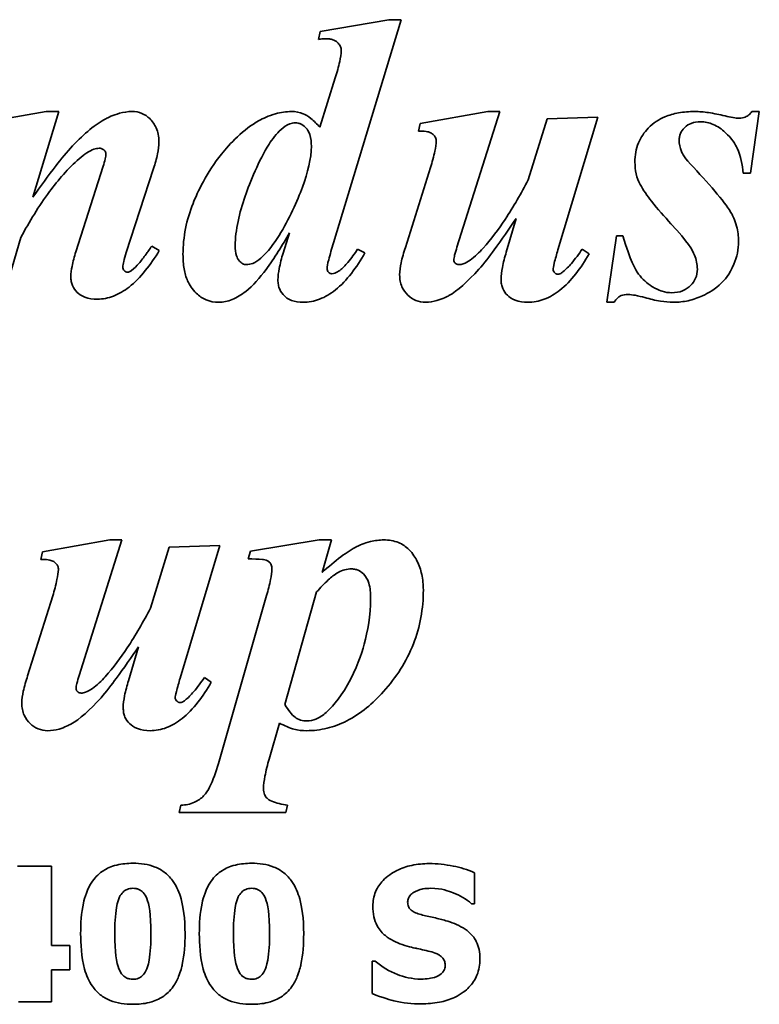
# Model space of a CAD drawing. Header units: millimetres. Extents: x 288 to 973, y 252 to 639.
# Tile 7 of 11: x 630 to 685, y 449 to 522. Entities that reach past the tile are written whole.
import ezdxf

# ---------------------------------------------------------------- set-up
doc = ezdxf.new("R2010")
doc.units = ezdxf.units.MM
doc.header["$LTSCALE"] = 3
doc.layers.add('Krawędzie widoczne(ISO)', color=7, linetype='Continuous', lineweight=35, true_color=0x262659)

msp = doc.modelspace()

# ---------------------------------------------------------------- linework, layer by layer
at = {"layer": 'Krawędzie widoczne(ISO)'}
for p, q in [((657.5, 521.888), (652.434, 521.006)), ((653.415, 505.401), (658.415, 521.888)), ((658.415, 521.888), (657.5, 521.888)), ((652.434, 521.006), (652.304, 520.434)), ((653.546, 517.607), (652.402, 513.947)), ((632.206, 515.107), (627.091, 514.225)), ((631.225, 508.783), (633.137, 515.107)), ((633.137, 515.107), (632.206, 515.107)), ((664.804, 515.107), (659.82, 514.225)), ((662.532, 505.091), (665.686, 515.107)), ((665.686, 515.107), (664.804, 515.107)), ((684.199, 510.548), (684.853, 515.107)), ((684.853, 515.107), (684.313, 515.107)), ((659.82, 514.225), (659.689, 513.669)), ((669.183, 514.568), (667.794, 510.058)), ((672.925, 514.698), (669.183, 514.568)), ((669.983, 504.894), (672.925, 514.698)), ((636.405, 511.071), (634.395, 504.747)), ((638.121, 504.698), (640.13, 510.908)), ((660.588, 510.973), (658.725, 505.074)), ((683.66, 510.548), (684.199, 510.548)), ((666.912, 507.215), (666.176, 504.715)), ((650.163, 506.153), (649.689, 504.649)), ((629.052, 501.43), (630.327, 505.809)), ((674.313, 505.94), (673.595, 501.022)), ((674.787, 505.94), (674.313, 505.94)), ((640.555, 504.845), (640, 505.172)), ((655.735, 504.666), (655.196, 504.943)), ((672.287, 504.6), (671.781, 504.943)), ((673.595, 501.022), (674.134, 501.022)), ((636.912, 483.474), (631.928, 482.592)), ((634.64, 473.458), (637.794, 483.474)), ((637.794, 483.474), (636.912, 483.474)), ((652.353, 483.474), (647.287, 482.641)), ((653.268, 483.474), (652.353, 483.474)), ((652.581, 481.072), (653.268, 483.474)), ((641.291, 482.935), (639.902, 478.425)), ((645.032, 483.066), (641.291, 482.935)), ((642.091, 473.262), (645.032, 483.066)), ((631.928, 482.592), (631.797, 482.036)), ((647.287, 482.641), (647.124, 482.069)), ((632.696, 479.34), (630.833, 473.441)), ((648.48, 479.373), (644.918, 466.971)), ((649.82, 471.317), (652.173, 479.634)), ((639.019, 475.582), (638.284, 473.082)), ((644.395, 472.967), (643.889, 473.311)), ((648.66, 467.298), (649.428, 469.945)), ((642.157, 463.883), (642.026, 463.343)), ((649.885, 463.343), (650.016, 463.883)), ((642.026, 463.343), (649.885, 463.343)), ((632.593, 459.396), (630.089, 459.396)), ((632.593, 453.529), (632.593, 459.396)), ((663.833, 456.616), (663.833, 458.902)), ((663.614, 456.616), (663.833, 456.616)), ((633.946, 453.529), (632.593, 453.529)), ((633.946, 451.73), (633.946, 453.529)), ((656.491, 452.37), (656.264, 452.37)), ((656.264, 452.37), (656.264, 449.988)), ((632.593, 449.372), (632.593, 451.73)), ((632.593, 451.73), (633.946, 451.73)), ((630.17, 449.372), (632.593, 449.372))]:
    msp.add_line(p, q, dxfattribs=at)
for points, knots in [([(652.304, 520.434), (652.409, 520.449), (652.517, 520.462), (652.711, 520.478), (652.803, 520.483), (652.892, 520.483)], [-0.05857785, -0.05857785, -0.05857785, -0.05857785, -0.02672653, -0.02672653, 0, 0, 0, 0]), ([(652.892, 520.483), (652.989, 520.483), (653.086, 520.475), (653.268, 520.44), (653.352, 520.415), (653.588, 520.312), (653.692, 520.222), (653.833, 520.072), (653.89, 519.989), (653.968, 519.802), (653.987, 519.703), (653.987, 519.6)], [-0.1266726, -0.1266726, -0.1266726, -0.1266726, -0.1087206, -0.1087206, -0.0923476, -0.0923476, -0.0610548, -0.0610548, -0.0307079, -0.0307079, 0, 0, 0, 0]), ([(653.987, 519.6), (653.987, 519.365), (653.937, 519.071), (653.791, 518.412), (653.665, 517.984), (653.546, 517.607)], [-0.201898, -0.201898, -0.201898, -0.201898, -0.11875, -0.11875, 0, 0, 0, 0]), ([(638.546, 515.107), (638.23, 515.107), (637.917, 515.058), (637.135, 514.843), (636.754, 514.65), (635.866, 514.195), (635.025, 513.479), (634.15, 512.574)], [-0.4978925, -0.4978925, -0.4978925, -0.4978925, -0.4510378, -0.4510378, -0.3775823, -0.3775823, 0, 0, 0, 0]), ([(640.523, 512.885), (640.523, 513.066), (640.508, 513.247), (640.442, 513.59), (640.393, 513.75), (640.217, 514.152), (640.061, 514.378), (639.678, 514.744), (639.484, 514.877), (639.036, 515.064), (638.794, 515.107), (638.546, 515.107)], [-0.3473256, -0.3473256, -0.3473256, -0.3473256, -0.2884396, -0.2884396, -0.2338179, -0.2338179, -0.1457627, -0.1457627, -0.0746577, -0.0746577, 0, 0, 0, 0]), ([(650.327, 515.107), (649.925, 515.107), (649.529, 515.048), (648.618, 514.797), (648.184, 514.583), (646.767, 513.81), (645.725, 512.692), (644.063, 510.622), (643.364, 509.126), (642.564, 507.112), (642.304, 505.855), (642.304, 504.551)], [-0.842044, -0.842044, -0.842044, -0.842044, -0.8195759, -0.8195759, -0.7892394, -0.7892394, -0.6501239, -0.6501239, -0.3909791, -0.3909791, 0, 0, 0, 0]), ([(652.402, 513.947), (652.205, 514.171), (651.98, 514.404), (651.531, 514.771), (651.353, 514.874), (650.907, 515.058), (650.62, 515.107), (650.327, 515.107)], [-0.2055759, -0.2055759, -0.2055759, -0.2055759, -0.1449073, -0.1449073, -0.0880821, -0.0880821, 0, 0, 0, 0]), ([(680.081, 515.107), (679.683, 515.107), (679.281, 515.078), (678.54, 514.945), (678.197, 514.849), (677.443, 514.527), (677.034, 514.266), (676.35, 513.56), (676.105, 513.201), (675.75, 512.343), (675.67, 511.868), (675.67, 511.381)], [-0.7040247, -0.7040247, -0.7040247, -0.7040247, -0.5648028, -0.5648028, -0.4408438, -0.4408438, -0.2783564, -0.2783564, -0.1460587, -0.1460587, 0, 0, 0, 0]), ([(682.32, 514.78), (681.921, 514.879), (681.506, 514.966), (680.766, 515.074), (680.418, 515.107), (680.081, 515.107)], [-0.2244026, -0.2244026, -0.2244026, -0.2244026, -0.1009069, -0.1009069, 0, 0, 0, 0]), ([(683.382, 514.617), (683.232, 514.617), (683.069, 514.635), (682.722, 514.688), (682.515, 514.733), (682.32, 514.78)], [-0.1050066, -0.1050066, -0.1050066, -0.1050066, -0.0601029, -0.0601029, 0, 0, 0, 0]), ([(684.313, 515.107), (684.247, 515.016), (684.171, 514.932), (684.002, 514.794), (683.913, 514.74), (683.678, 514.642), (683.532, 514.617), (683.382, 514.617)], [-0.1103222, -0.1103222, -0.1103222, -0.1103222, -0.0764565, -0.0764565, -0.044931, -0.044931, 0, 0, 0, 0]), ([(649.542, 513.783), (649.734, 513.952), (649.957, 514.11), (650.322, 514.246), (650.454, 514.274), (650.588, 514.274)], [-0.1170494, -0.1170494, -0.1170494, -0.1170494, -0.0403364, -0.0403364, 0, 0, 0, 0]), ([(650.588, 514.274), (650.665, 514.274), (650.742, 514.265), (650.892, 514.23), (650.964, 514.204), (651.183, 514.095), (651.311, 513.985), (651.471, 513.799), (651.582, 513.663), (651.754, 513.131), (651.781, 512.825), (651.781, 512.542)], [-0.5096626, -0.5096626, -0.5096626, -0.5096626, -0.4272345, -0.4272345, -0.3454953, -0.3454953, -0.1670901, -0.1670901, -0.0850478, -0.0850478, 0, 0, 0, 0]), ([(678.938, 512.999), (678.938, 513.084), (678.945, 513.169), (678.978, 513.333), (679.003, 513.412), (679.104, 513.647), (679.206, 513.786), (679.505, 514.081), (679.68, 514.175), (680.035, 514.319), (680.269, 514.355), (680.506, 514.355)], [-0.1752538, -0.1752538, -0.1752538, -0.1752538, -0.1601742, -0.1601742, -0.1455048, -0.1455048, -0.1147664, -0.1147664, -0.0710647, -0.0710647, 0, 0, 0, 0]), ([(680.506, 514.355), (680.667, 514.355), (680.826, 514.339), (681.143, 514.272), (681.298, 514.221), (681.779, 514.013), (682.077, 513.803), (682.831, 513.114), (683.081, 512.677), (683.49, 511.816), (683.619, 511.182), (683.66, 510.548)], [-0.3841216, -0.3841216, -0.3841216, -0.3841216, -0.3610316, -0.3610316, -0.3375375, -0.3375375, -0.2857841, -0.2857841, -0.1906608, -0.1906608, 0, 0, 0, 0]), ([(646.16, 505.189), (646.16, 506.346), (646.467, 507.623), (647.249, 509.881), (647.91, 511.519), (648.901, 513.071), (649.203, 513.481), (649.542, 513.783)], [-1.057493, -1.057493, -1.057493, -1.057493, -0.55469, -0.55469, -0.136426, -0.136426, 0, 0, 0, 0]), ([(659.689, 513.669), (659.867, 513.669), (660.076, 513.662), (660.4, 513.614), (660.494, 513.584), (660.673, 513.495), (660.753, 513.442), (660.89, 513.301), (660.927, 513.231), (660.982, 513.096), (660.996, 513.008), (660.996, 512.917)], [-0.0972648, -0.0972648, -0.0972648, -0.0972648, -0.07652705, -0.07652705, -0.05940853, -0.05940853, -0.0436281, -0.0436281, -0.02707134, -0.02707134, 0, 0, 0, 0]), ([(634.15, 512.574), (633.751, 512.149), (633.288, 511.567), (632.369, 510.376), (631.761, 509.538), (631.225, 508.783)], [-0.4494158, -0.4494158, -0.4494158, -0.4494158, -0.2776238, -0.2776238, 0, 0, 0, 0]), ([(640.13, 510.908), (640.248, 511.256), (640.353, 511.621), (640.483, 512.276), (640.523, 512.585), (640.523, 512.885)], [-0.200432, -0.200432, -0.200432, -0.200432, -0.0900148, -0.0900148, 0, 0, 0, 0]), ([(660.996, 512.917), (660.996, 512.725), (660.952, 512.454), (660.813, 511.792), (660.695, 511.35), (660.588, 510.973)], [-0.2015755, -0.2015755, -0.2015755, -0.2015755, -0.1175559, -0.1175559, 0, 0, 0, 0]), ([(679.983, 510.989), (679.331, 511.673), (679.171, 511.997), (678.99, 512.43), (678.938, 512.71), (678.938, 512.999)], [-0.1408626, -0.1408626, -0.1408626, -0.1408626, -0.0868461, -0.0868461, 0, 0, 0, 0]), ([(634.64, 511.626), (635.022, 511.959), (635.391, 512.207), (635.858, 512.366), (635.992, 512.394), (636.127, 512.394)], [-0.1479695, -0.1479695, -0.1479695, -0.1479695, -0.0404399, -0.0404399, 0, 0, 0, 0]), ([(636.127, 512.394), (636.169, 512.394), (636.211, 512.39), (636.292, 512.372), (636.33, 512.358), (636.435, 512.306), (636.486, 512.261), (636.549, 512.194), (636.574, 512.157), (636.609, 512.074), (636.617, 512.031), (636.617, 511.986)], [-0.05561786, -0.05561786, -0.05561786, -0.05561786, -0.04808331, -0.04808331, -0.04080598, -0.04080598, -0.02706632, -0.02706632, -0.01340077, -0.01340077, 0, 0, 0, 0]), ([(636.617, 511.986), (636.617, 511.873), (636.594, 511.738), (636.523, 511.433), (636.464, 511.242), (636.405, 511.071)], [-0.09345055, -0.09345055, -0.09345055, -0.09345055, -0.05423203, -0.05423203, 0, 0, 0, 0]), ([(651.781, 512.542), (651.781, 511.647), (651.52, 510.604), (650.759, 508.537), (650.135, 507.122), (649.029, 505.362), (648.569, 504.742), (648.039, 504.274)], [-1.074738, -1.074738, -1.074738, -1.074738, -0.625572, -0.625572, -0.2122, -0.2122, 0, 0, 0, 0]), ([(630.327, 505.809), (630.955, 506.969), (631.665, 508.132), (633.096, 510.062), (633.827, 510.909), (634.64, 511.626)], [-0.7213617, -0.7213617, -0.7213617, -0.7213617, -0.3251941, -0.3251941, 0, 0, 0, 0]), ([(675.67, 511.381), (675.67, 511.084), (675.7, 510.788), (675.832, 510.225), (675.929, 509.963), (676.062, 509.715)], [-0.1736288, -0.1736288, -0.1736288, -0.1736288, -0.0844521, -0.0844521, 0, 0, 0, 0]), ([(683.317, 505.515), (683.317, 505.896), (683.27, 506.272), (683.047, 507.11), (682.874, 507.435), (682.438, 508.264), (681.304, 509.576), (679.983, 510.989)], [-0.7328505, -0.7328505, -0.7328505, -0.7328505, -0.6658179, -0.6658179, -0.580284, -0.580284, 0, 0, 0, 0]), ([(667.794, 510.058), (667.274, 509.077), (666.699, 508.073), (665.602, 506.411), (665.052, 505.661), (664.461, 505.009)], [-0.598089, -0.598089, -0.598089, -0.598089, -0.2642109, -0.2642109, 0, 0, 0, 0]), ([(676.062, 509.715), (676.268, 509.32), (676.581, 508.882), (677.336, 507.921), (677.853, 507.339), (678.333, 506.823)], [-0.3657385, -0.3657385, -0.3657385, -0.3657385, -0.2115574, -0.2115574, 0, 0, 0, 0]), ([(664.15, 503.457), (664.514, 503.868), (664.954, 504.452), (665.813, 505.621), (666.4, 506.465), (666.912, 507.215)], [-0.4330656, -0.4330656, -0.4330656, -0.4330656, -0.2721817, -0.2721817, 0, 0, 0, 0]), ([(678.333, 506.823), (679.616, 505.423), (679.921, 504.872), (680.206, 504.169), (680.278, 503.82), (680.278, 503.457)], [-0.2275176, -0.2275176, -0.2275176, -0.2275176, -0.1089175, -0.1089175, 0, 0, 0, 0]), ([(646.944, 501.823), (647.467, 502.233), (647.979, 502.831), (649.055, 504.278), (649.652, 505.252), (650.163, 506.153)], [-0.539069, -0.539069, -0.539069, -0.539069, -0.3106162, -0.3106162, 0, 0, 0, 0]), ([(652.941, 503.522), (652.941, 503.637), (652.985, 503.859), (653.157, 504.542), (653.3, 505.024), (653.415, 505.401)], [-0.2084945, -0.2084945, -0.2084945, -0.2084945, -0.1181005, -0.1181005, 0, 0, 0, 0]), ([(678.398, 501.725), (678.154, 501.725), (677.914, 501.767), (677.391, 501.934), (677.131, 502.069), (676.54, 502.431), (676.21, 502.734), (675.698, 503.441), (675.329, 504.077), (674.787, 505.94)], [-1.818581, -1.818581, -1.818581, -1.818581, -1.552815, -1.552815, -1.222412, -1.222412, -0.582048, -0.582048, 0, 0, 0, 0]), ([(678.513, 501.022), (678.881, 501.022), (679.245, 501.061), (679.968, 501.222), (680.32, 501.343), (681.076, 501.691), (681.597, 501.99), (682.239, 502.623), (682.665, 503.076), (683.204, 504.366), (683.317, 504.929), (683.317, 505.515)], [-2.086712, -2.086712, -2.086712, -2.086712, -1.575462, -1.575462, -1.057408, -1.057408, -0.419527, -0.419527, -0.175783, -0.175783, 0, 0, 0, 0]), ([(634.395, 504.747), (634.29, 504.404), (634.185, 504.026), (634.064, 503.432), (634.019, 503.148), (634.019, 502.901)], [-0.1829161, -0.1829161, -0.1829161, -0.1829161, -0.074158, -0.074158, 0, 0, 0, 0]), ([(635.98, 501.251), (636.389, 501.251), (636.785, 501.329), (637.586, 501.636), (637.972, 501.872), (639.179, 502.821), (639.922, 503.799), (640.555, 504.845)], [-0.6565687, -0.6565687, -0.6565687, -0.6565687, -0.5184327, -0.5184327, -0.3669549, -0.3669549, 0, 0, 0, 0]), ([(637.859, 503.636), (637.859, 503.739), (637.894, 503.9), (637.977, 504.238), (638.054, 504.49), (638.121, 504.698)], [-0.1036539, -0.1036539, -0.1036539, -0.1036539, -0.0655189, -0.0655189, 0, 0, 0, 0]), ([(639.575, 504.568), (639.41, 504.333), (639.231, 504.1), (638.878, 503.704), (638.702, 503.528), (638.513, 503.375)], [-0.1591521, -0.1591521, -0.1591521, -0.1591521, -0.0729615, -0.0729615, 0, 0, 0, 0]), ([(640, 505.172), (639.917, 505.058), (639.828, 504.932), (639.692, 504.74), (639.628, 504.647), (639.575, 504.568)], [-0.07122123, -0.07122123, -0.07122123, -0.07122123, -0.02847012, -0.02847012, 0, 0, 0, 0]), ([(646.977, 503.8), (646.932, 503.8), (646.888, 503.805), (646.8, 503.827), (646.758, 503.843), (646.627, 503.912), (646.548, 503.982), (646.359, 504.198), (646.297, 504.335), (646.182, 504.683), (646.16, 504.947), (646.16, 505.189)], [-0.1480365, -0.1480365, -0.1480365, -0.1480365, -0.1390804, -0.1390804, -0.1299601, -0.1299601, -0.1093973, -0.1093973, -0.0724343, -0.0724343, 0, 0, 0, 0]), ([(649.689, 504.649), (649.583, 504.283), (649.479, 503.885), (649.357, 503.246), (649.313, 502.942), (649.313, 502.672)], [-0.1961065, -0.1961065, -0.1961065, -0.1961065, -0.0809567, -0.0809567, 0, 0, 0, 0]), ([(651.16, 501.022), (651.582, 501.022), (651.989, 501.1), (652.808, 501.411), (653.198, 501.65), (654.406, 502.612), (655.129, 503.602), (655.735, 504.666)], [-0.6625895, -0.6625895, -0.6625895, -0.6625895, -0.5205206, -0.5205206, -0.3673436, -0.3673436, 0, 0, 0, 0]), ([(655.196, 504.943), (654.98, 504.618), (654.734, 504.271), (654.291, 503.746), (654.082, 503.529), (653.872, 503.375)], [-0.1813584, -0.1813584, -0.1813584, -0.1813584, -0.077935, -0.077935, 0, 0, 0, 0]), ([(658.725, 505.074), (658.603, 504.706), (658.486, 504.31), (658.348, 503.649), (658.3, 503.337), (658.3, 503.048)], [-0.2034179, -0.2034179, -0.2034179, -0.2034179, -0.0865957, -0.0865957, 0, 0, 0, 0]), ([(662.304, 504.126), (662.304, 504.225), (662.328, 504.36), (662.406, 504.689), (662.472, 504.905), (662.532, 505.091)], [-0.100765, -0.100765, -0.100765, -0.100765, -0.0584623, -0.0584623, 0, 0, 0, 0]), ([(664.461, 505.009), (664.184, 504.708), (663.849, 504.377), (663.355, 504.027), (663.173, 503.919), (662.89, 503.822), (662.785, 503.8), (662.679, 503.8)], [-0.2137635, -0.2137635, -0.2137635, -0.2137635, -0.0899896, -0.0899896, -0.0315516, -0.0315516, 0, 0, 0, 0]), ([(666.176, 504.715), (666.061, 504.354), (665.955, 503.971), (665.826, 503.311), (665.784, 503), (665.784, 502.705)], [-0.2023507, -0.2023507, -0.2023507, -0.2023507, -0.0884667, -0.0884667, 0, 0, 0, 0]), ([(667.761, 501.022), (668.177, 501.022), (668.58, 501.098), (669.389, 501.404), (669.774, 501.638), (670.97, 502.583), (671.686, 503.555), (672.287, 504.6)], [-0.6531867, -0.6531867, -0.6531867, -0.6531867, -0.5130347, -0.5130347, -0.3619517, -0.3619517, 0, 0, 0, 0]), ([(669.624, 503.457), (669.624, 503.52), (669.657, 503.679), (669.789, 504.207), (669.9, 504.602), (669.983, 504.894)], [-0.1603165, -0.1603165, -0.1603165, -0.1603165, -0.0913805, -0.0913805, 0, 0, 0, 0]), ([(671.781, 504.943), (671.538, 504.598), (671.259, 504.22), (670.787, 503.666), (670.567, 503.434), (670.359, 503.277)], [-0.1872972, -0.1872972, -0.1872972, -0.1872972, -0.0782618, -0.0782618, 0, 0, 0, 0]), ([(642.304, 504.551), (642.304, 504.195), (642.328, 503.833), (642.442, 503.18), (642.524, 502.881), (642.779, 502.297), (642.968, 501.988), (643.499, 501.481), (643.743, 501.313), (644.311, 501.077), (644.618, 501.022), (644.934, 501.022)], [-0.5767344, -0.5767344, -0.5767344, -0.5767344, -0.4360751, -0.4360751, -0.3151346, -0.3151346, -0.1847168, -0.1847168, -0.0948789, -0.0948789, 0, 0, 0, 0]), ([(648.039, 504.274), (647.866, 504.117), (647.669, 503.979), (647.299, 503.833), (647.141, 503.8), (646.977, 503.8)], [-0.1193719, -0.1193719, -0.1193719, -0.1193719, -0.0491847, -0.0491847, 0, 0, 0, 0]), ([(662.402, 503.914), (662.385, 503.928), (662.369, 503.944), (662.343, 503.979), (662.332, 503.997), (662.31, 504.052), (662.304, 504.089), (662.304, 504.126)], [-0.02437724, -0.02437724, -0.02437724, -0.02437724, -0.01770745, -0.01770745, -0.01130968, -0.01130968, 0, 0, 0, 0]), ([(662.679, 503.8), (662.627, 503.8), (662.577, 503.808), (662.48, 503.848), (662.438, 503.877), (662.402, 503.914)], [-0.03121584, -0.03121584, -0.03121584, -0.03121584, -0.0155708, -0.0155708, 0, 0, 0, 0]), ([(638.202, 503.244), (638.183, 503.244), (638.163, 503.247), (638.124, 503.257), (638.105, 503.266), (638.04, 503.301), (638.001, 503.337), (637.936, 503.407), (637.907, 503.45), (637.868, 503.542), (637.859, 503.588), (637.859, 503.636)], [-0.05299147, -0.05299147, -0.05299147, -0.05299147, -0.04814797, -0.04814797, -0.04298982, -0.04298982, -0.02991444, -0.02991444, -0.01447669, -0.01447669, 0, 0, 0, 0]), ([(638.513, 503.375), (638.459, 503.332), (638.399, 503.293), (638.292, 503.253), (638.248, 503.244), (638.202, 503.244)], [-0.03423187, -0.03423187, -0.03423187, -0.03423187, -0.01359658, -0.01359658, 0, 0, 0, 0]), ([(653.3, 503.13), (653.279, 503.13), (653.258, 503.132), (653.216, 503.141), (653.196, 503.148), (653.122, 503.182), (653.079, 503.22), (653.016, 503.285), (652.989, 503.325), (652.95, 503.418), (652.941, 503.469), (652.941, 503.522)], [-0.05224698, -0.05224698, -0.05224698, -0.05224698, -0.04770817, -0.04770817, -0.04309912, -0.04309912, -0.03035089, -0.03035089, -0.01576414, -0.01576414, 0, 0, 0, 0]), ([(653.872, 503.375), (653.769, 503.293), (653.651, 503.217), (653.453, 503.146), (653.378, 503.13), (653.3, 503.13)], [-0.06287621, -0.06287621, -0.06287621, -0.06287621, -0.02317209, -0.02317209, 0, 0, 0, 0]), ([(660.212, 501.022), (660.496, 501.022), (660.776, 501.066), (661.474, 501.266), (661.805, 501.445), (662.56, 501.857), (663.317, 502.541), (664.15, 503.457)], [-0.4899877, -0.4899877, -0.4899877, -0.4899877, -0.4435867, -0.4435867, -0.371449, -0.371449, 0, 0, 0, 0]), ([(669.967, 503.097), (669.944, 503.097), (669.921, 503.1), (669.876, 503.112), (669.854, 503.121), (669.803, 503.149), (669.763, 503.179), (669.686, 503.274), (669.659, 503.315), (669.631, 503.391), (669.624, 503.423), (669.624, 503.457)], [-0.07678357, -0.07678357, -0.07678357, -0.07678357, -0.06189637, -0.06189637, -0.04679032, -0.04679032, -0.02421718, -0.02421718, -0.01004961, -0.01004961, 0, 0, 0, 0]), ([(670.359, 503.277), (670.293, 503.216), (670.217, 503.162), (670.08, 503.109), (670.025, 503.097), (669.967, 503.097)], [-0.04418821, -0.04418821, -0.04418821, -0.04418821, -0.01724222, -0.01724222, 0, 0, 0, 0]), ([(680.278, 503.457), (680.278, 503.231), (680.238, 503.012), (680.062, 502.594), (679.931, 502.412), (679.645, 502.131), (679.46, 501.98), (678.941, 501.767), (678.672, 501.725), (678.398, 501.725)], [-0.3932831, -0.3932831, -0.3932831, -0.3932831, -0.2810788, -0.2810788, -0.1681422, -0.1681422, -0.081965, -0.081965, 0, 0, 0, 0]), ([(634.019, 502.901), (634.019, 502.789), (634.029, 502.677), (634.072, 502.462), (634.103, 502.36), (634.229, 502.068), (634.351, 501.9), (634.608, 501.653), (634.781, 501.51), (635.349, 501.29), (635.668, 501.251), (635.98, 501.251)], [-0.4447939, -0.4447939, -0.4447939, -0.4447939, -0.3764154, -0.3764154, -0.3110051, -0.3110051, -0.1826181, -0.1826181, -0.0935196, -0.0935196, 0, 0, 0, 0]), ([(649.313, 502.672), (649.313, 502.552), (649.324, 502.432), (649.368, 502.202), (649.4, 502.094), (649.527, 501.799), (649.645, 501.633), (649.878, 501.408), (650.039, 501.268), (650.577, 501.059), (650.872, 501.022), (651.16, 501.022)], [-0.5018798, -0.5018798, -0.5018798, -0.5018798, -0.4121592, -0.4121592, -0.3275457, -0.3275457, -0.1730929, -0.1730929, -0.0864828, -0.0864828, 0, 0, 0, 0]), ([(658.3, 503.048), (658.3, 502.892), (658.314, 502.737), (658.371, 502.441), (658.414, 502.302), (658.577, 501.93), (658.724, 501.726), (659.083, 501.383), (659.276, 501.251), (659.723, 501.065), (659.964, 501.022), (660.212, 501.022)], [-0.3141795, -0.3141795, -0.3141795, -0.3141795, -0.2673241, -0.2673241, -0.2233414, -0.2233414, -0.1453083, -0.1453083, -0.0745191, -0.0745191, 0, 0, 0, 0]), ([(665.784, 502.705), (665.784, 502.586), (665.794, 502.468), (665.838, 502.241), (665.87, 502.135), (665.993, 501.847), (666.108, 501.685), (666.383, 501.419), (666.564, 501.282), (667.122, 501.064), (667.444, 501.022), (667.761, 501.022)], [-0.3804498, -0.3804498, -0.3804498, -0.3804498, -0.325239, -0.325239, -0.2732882, -0.2732882, -0.1795337, -0.1795337, -0.0951026, -0.0951026, 0, 0, 0, 0]), ([(644.934, 501.022), (645.277, 501.022), (645.609, 501.095), (646.292, 501.368), (646.634, 501.581), (646.944, 501.823)], [-0.2206757, -0.2206757, -0.2206757, -0.2206757, -0.1179474, -0.1179474, 0, 0, 0, 0]), ([(674.134, 501.022), (674.211, 501.135), (674.304, 501.256), (674.503, 501.445), (674.582, 501.487), (674.805, 501.574), (674.984, 501.594), (675.163, 501.594)], [-0.1078896, -0.1078896, -0.1078896, -0.1078896, -0.0807099, -0.0807099, -0.053806, -0.053806, 0, 0, 0, 0]), ([(675.163, 501.594), (675.331, 501.594), (675.522, 501.567), (675.922, 501.493), (676.174, 501.43), (676.405, 501.365)], [-0.121842, -0.121842, -0.121842, -0.121842, -0.07188, -0.07188, 0, 0, 0, 0]), ([(676.405, 501.365), (676.781, 501.262), (677.176, 501.17), (677.871, 501.057), (678.198, 501.022), (678.513, 501.022)], [-0.2116229, -0.2116229, -0.2116229, -0.2116229, -0.0943511, -0.0943511, 0, 0, 0, 0]), ([(657.124, 483.474), (656.791, 483.474), (656.463, 483.432), (655.677, 483.237), (655.322, 483.07), (654.425, 482.629), (653.535, 481.936), (652.581, 481.072)], [-0.5453439, -0.5453439, -0.5453439, -0.5453439, -0.4797621, -0.4797621, -0.3858974, -0.3858974, 0, 0, 0, 0]), ([(660.049, 479.781), (660.049, 480.167), (660.014, 480.554), (659.854, 481.278), (659.738, 481.613), (659.477, 482.123), (659.288, 482.464), (658.761, 482.986), (658.504, 483.157), (657.867, 483.417), (657.498, 483.474), (657.124, 483.474)], [-0.7733498, -0.7733498, -0.7733498, -0.7733498, -0.5450512, -0.5450512, -0.334502, -0.334502, -0.2063946, -0.2063946, -0.1120819, -0.1120819, 0, 0, 0, 0]), ([(631.797, 482.036), (631.975, 482.036), (632.184, 482.029), (632.508, 481.981), (632.602, 481.951), (632.781, 481.863), (632.861, 481.809), (632.998, 481.668), (633.035, 481.598), (633.09, 481.463), (633.104, 481.375), (633.104, 481.284)], [-0.0972648, -0.0972648, -0.0972648, -0.0972648, -0.07652705, -0.07652705, -0.05940853, -0.05940853, -0.0436281, -0.0436281, -0.02707134, -0.02707134, 0, 0, 0, 0]), ([(647.124, 482.069), (647.474, 482.069), (647.893, 482.062), (648.276, 482.018), (648.409, 481.997), (648.597, 481.906), (648.654, 481.868), (648.721, 481.8), (648.776, 481.741), (648.857, 481.54), (648.872, 481.437), (648.872, 481.334)], [-0.8028931, -0.8028931, -0.8028931, -0.8028931, -0.3315959, -0.3315959, -0.1525715, -0.1525715, -0.0648137, -0.0648137, -0.031131, -0.031131, 0, 0, 0, 0]), ([(648.872, 481.334), (648.872, 481.108), (648.827, 480.821), (648.698, 480.174), (648.586, 479.747), (648.48, 479.373)], [-0.1968933, -0.1968933, -0.1968933, -0.1968933, -0.1167384, -0.1167384, 0, 0, 0, 0]), ([(653.758, 481.072), (653.912, 481.157), (654.074, 481.224), (654.411, 481.312), (654.582, 481.334), (654.755, 481.334)], [-0.1046826, -0.1046826, -0.1046826, -0.1046826, -0.0519015, -0.0519015, 0, 0, 0, 0]), ([(654.755, 481.334), (654.85, 481.334), (654.945, 481.323), (655.128, 481.28), (655.215, 481.248), (655.461, 481.121), (655.6, 481), (655.802, 480.76), (655.923, 480.594), (656.128, 479.938), (656.16, 479.529), (656.16, 479.16)], [-0.4760966, -0.4760966, -0.4760966, -0.4760966, -0.4066615, -0.4066615, -0.3388244, -0.3388244, -0.2054634, -0.2054634, -0.1107535, -0.1107535, 0, 0, 0, 0]), ([(633.104, 481.284), (633.104, 481.092), (633.06, 480.821), (632.921, 480.159), (632.803, 479.717), (632.696, 479.34)], [-0.2015755, -0.2015755, -0.2015755, -0.2015755, -0.1175559, -0.1175559, 0, 0, 0, 0]), ([(652.173, 479.634), (652.437, 479.936), (652.729, 480.247), (653.247, 480.716), (653.501, 480.921), (653.758, 481.072)], [-0.2102597, -0.2102597, -0.2102597, -0.2102597, -0.089466, -0.089466, 0, 0, 0, 0]), ([(656.16, 479.16), (656.16, 477.896), (655.931, 476.718), (655.478, 475.037), (655.13, 473.957), (653.839, 471.687), (653.144, 470.986), (652.635, 470.522), (652.399, 470.352), (651.903, 470.154), (651.682, 470.108), (651.454, 470.108)], [-0.5048517, -0.5048517, -0.5048517, -0.5048517, -0.3681345, -0.3681345, -0.2602394, -0.2602394, -0.1603008, -0.1603008, -0.0685289, -0.0685289, 0, 0, 0, 0]), ([(657.108, 472.281), (658.045, 473.322), (658.802, 474.486), (659.816, 477.071), (660.049, 478.406), (660.049, 479.781)], [-0.8329137, -0.8329137, -0.8329137, -0.8329137, -0.4126855, -0.4126855, 0, 0, 0, 0]), ([(639.902, 478.425), (639.382, 477.444), (638.807, 476.44), (637.71, 474.778), (637.16, 474.028), (636.568, 473.376)], [-0.598089, -0.598089, -0.598089, -0.598089, -0.2642109, -0.2642109, 0, 0, 0, 0]), ([(636.258, 471.824), (636.622, 472.235), (637.062, 472.819), (637.921, 473.988), (638.508, 474.832), (639.019, 475.582)], [-0.4330656, -0.4330656, -0.4330656, -0.4330656, -0.2721817, -0.2721817, 0, 0, 0, 0]), ([(630.833, 473.441), (630.711, 473.074), (630.594, 472.678), (630.455, 472.016), (630.408, 471.704), (630.408, 471.415)], [-0.2034179, -0.2034179, -0.2034179, -0.2034179, -0.0865957, -0.0865957, 0, 0, 0, 0]), ([(634.412, 472.494), (634.412, 472.593), (634.436, 472.727), (634.514, 473.056), (634.58, 473.272), (634.64, 473.458)], [-0.100765, -0.100765, -0.100765, -0.100765, -0.0584623, -0.0584623, 0, 0, 0, 0]), ([(636.568, 473.376), (636.292, 473.075), (635.957, 472.744), (635.463, 472.394), (635.281, 472.286), (634.997, 472.189), (634.893, 472.167), (634.787, 472.167)], [-0.2137635, -0.2137635, -0.2137635, -0.2137635, -0.0899896, -0.0899896, -0.0315516, -0.0315516, 0, 0, 0, 0]), ([(643.889, 473.311), (643.646, 472.965), (643.367, 472.587), (642.895, 472.034), (642.675, 471.801), (642.467, 471.644)], [-0.1872972, -0.1872972, -0.1872972, -0.1872972, -0.0782618, -0.0782618, 0, 0, 0, 0]), ([(638.284, 473.082), (638.169, 472.721), (638.063, 472.339), (637.934, 471.678), (637.892, 471.367), (637.892, 471.072)], [-0.2023507, -0.2023507, -0.2023507, -0.2023507, -0.0884667, -0.0884667, 0, 0, 0, 0]), ([(639.869, 469.389), (640.285, 469.389), (640.688, 469.465), (641.497, 469.771), (641.882, 470.005), (643.077, 470.95), (643.794, 471.922), (644.395, 472.967)], [-0.6531867, -0.6531867, -0.6531867, -0.6531867, -0.5130347, -0.5130347, -0.3619517, -0.3619517, 0, 0, 0, 0]), ([(641.732, 471.824), (641.732, 471.887), (641.765, 472.046), (641.897, 472.574), (642.008, 472.969), (642.091, 473.262)], [-0.1603165, -0.1603165, -0.1603165, -0.1603165, -0.0913805, -0.0913805, 0, 0, 0, 0]), ([(634.51, 472.281), (634.492, 472.295), (634.477, 472.311), (634.451, 472.346), (634.44, 472.365), (634.418, 472.419), (634.412, 472.456), (634.412, 472.494)], [-0.02437724, -0.02437724, -0.02437724, -0.02437724, -0.01770745, -0.01770745, -0.01130968, -0.01130968, 0, 0, 0, 0]), ([(634.787, 472.167), (634.735, 472.167), (634.684, 472.176), (634.588, 472.215), (634.546, 472.245), (634.51, 472.281)], [-0.03121584, -0.03121584, -0.03121584, -0.03121584, -0.0155708, -0.0155708, 0, 0, 0, 0]), ([(651.438, 469.389), (651.947, 469.389), (652.449, 469.449), (653.447, 469.693), (653.929, 469.877), (655.428, 470.641), (656.33, 471.416), (657.108, 472.281)], [-0.6570036, -0.6570036, -0.6570036, -0.6570036, -0.5043045, -0.5043045, -0.3489383, -0.3489383, 0, 0, 0, 0]), ([(630.408, 471.415), (630.408, 471.26), (630.421, 471.104), (630.479, 470.808), (630.522, 470.669), (630.684, 470.297), (630.832, 470.093), (631.191, 469.75), (631.384, 469.618), (631.831, 469.432), (632.072, 469.389), (632.32, 469.389)], [-0.3141795, -0.3141795, -0.3141795, -0.3141795, -0.2673241, -0.2673241, -0.2233414, -0.2233414, -0.1453083, -0.1453083, -0.0745191, -0.0745191, 0, 0, 0, 0]), ([(632.32, 469.389), (632.604, 469.389), (632.884, 469.434), (633.582, 469.633), (633.913, 469.812), (634.668, 470.224), (635.425, 470.908), (636.258, 471.824)], [-0.4899877, -0.4899877, -0.4899877, -0.4899877, -0.4435867, -0.4435867, -0.371449, -0.371449, 0, 0, 0, 0]), ([(642.075, 471.464), (642.052, 471.464), (642.029, 471.467), (641.984, 471.479), (641.962, 471.488), (641.911, 471.517), (641.87, 471.546), (641.794, 471.641), (641.767, 471.682), (641.739, 471.758), (641.732, 471.79), (641.732, 471.824)], [-0.07678357, -0.07678357, -0.07678357, -0.07678357, -0.06189637, -0.06189637, -0.04679032, -0.04679032, -0.02421718, -0.02421718, -0.01004961, -0.01004961, 0, 0, 0, 0]), ([(642.467, 471.644), (642.401, 471.583), (642.325, 471.529), (642.188, 471.476), (642.132, 471.464), (642.075, 471.464)], [-0.04418821, -0.04418821, -0.04418821, -0.04418821, -0.01724222, -0.01724222, 0, 0, 0, 0]), ([(651.454, 470.108), (651.296, 470.108), (651.141, 470.128), (650.827, 470.225), (650.687, 470.301), (650.336, 470.566), (650.082, 470.891), (649.82, 471.317)], [-0.2839734, -0.2839734, -0.2839734, -0.2839734, -0.2197616, -0.2197616, -0.1500507, -0.1500507, 0, 0, 0, 0]), ([(637.892, 471.072), (637.892, 470.953), (637.902, 470.835), (637.945, 470.609), (637.977, 470.502), (638.101, 470.214), (638.216, 470.052), (638.491, 469.786), (638.672, 469.649), (639.23, 469.431), (639.552, 469.389), (639.869, 469.389)], [-0.3804498, -0.3804498, -0.3804498, -0.3804498, -0.325239, -0.325239, -0.2732882, -0.2732882, -0.1795337, -0.1795337, -0.0951026, -0.0951026, 0, 0, 0, 0]), ([(649.428, 469.945), (649.776, 469.771), (650.187, 469.581), (650.794, 469.413), (651.131, 469.389), (651.438, 469.389)], [-0.1885624, -0.1885624, -0.1885624, -0.1885624, -0.0919399, -0.0919399, 0, 0, 0, 0]), ([(644.918, 466.971), (644.743, 466.35), (644.528, 465.72), (644.152, 464.996), (644.004, 464.757), (643.649, 464.383), (643.41, 464.219), (642.841, 463.961), (642.503, 463.894), (642.157, 463.883)], [-0.4498682, -0.4498682, -0.4498682, -0.4498682, -0.2691372, -0.2691372, -0.1874975, -0.1874975, -0.1038914, -0.1038914, 0, 0, 0, 0]), ([(648.251, 465.092), (648.251, 465.389), (648.3, 465.728), (648.431, 466.439), (648.545, 466.887), (648.66, 467.298)], [-0.2163111, -0.2163111, -0.2163111, -0.2163111, -0.1278049, -0.1278049, 0, 0, 0, 0]), ([(650.016, 463.883), (649.618, 463.952), (649.183, 464.047), (648.682, 464.256), (648.585, 464.329), (648.43, 464.484), (648.368, 464.578), (648.272, 464.814), (648.251, 464.952), (648.251, 465.092)], [-0.1582608, -0.1582608, -0.1582608, -0.1582608, -0.1074633, -0.1074633, -0.0763796, -0.0763796, -0.041818, -0.041818, 0, 0, 0, 0]), ([(638.606, 459.599), (638.208, 459.599), (637.805, 459.562), (636.978, 459.359), (636.668, 459.203), (636.129, 458.866), (635.855, 458.602), (635.632, 458.286)], [-0.2564597, -0.2564597, -0.2564597, -0.2564597, -0.1908147, -0.1908147, -0.1161313, -0.1161313, 0, 0, 0, 0]), ([(641.588, 458.245), (641.422, 458.486), (641.228, 458.702), (640.775, 459.068), (640.524, 459.215), (639.74, 459.531), (639.159, 459.599), (638.606, 459.599)], [-0.3410864, -0.3410864, -0.3410864, -0.3410864, -0.2530415, -0.2530415, -0.1659078, -0.1659078, 0, 0, 0, 0]), ([(647.366, 459.599), (646.968, 459.599), (646.565, 459.562), (645.739, 459.359), (645.428, 459.203), (644.889, 458.866), (644.615, 458.602), (644.392, 458.286)], [-0.2564597, -0.2564597, -0.2564597, -0.2564597, -0.1908147, -0.1908147, -0.1161313, -0.1161313, 0, 0, 0, 0]), ([(650.348, 458.245), (650.183, 458.486), (649.988, 458.702), (649.535, 459.068), (649.284, 459.215), (648.5, 459.531), (647.919, 459.599), (647.366, 459.599)], [-0.3410864, -0.3410864, -0.3410864, -0.3410864, -0.2530415, -0.2530415, -0.1659078, -0.1659078, 0, 0, 0, 0]), ([(660.478, 459.574), (660.047, 459.574), (659.615, 459.536), (658.809, 459.362), (658.438, 459.236), (657.748, 458.887), (657.38, 458.644), (656.84, 458.085), (656.653, 457.81), (656.382, 457.158), (656.321, 456.799), (656.321, 456.43)], [-0.6300162, -0.6300162, -0.6300162, -0.6300162, -0.4804102, -0.4804102, -0.3436855, -0.3436855, -0.2117626, -0.2117626, -0.1105708, -0.1105708, 0, 0, 0, 0]), ([(663.833, 458.902), (663.312, 459.132), (662.764, 459.286), (661.667, 459.513), (661.076, 459.574), (660.478, 459.574)], [-0.3359921, -0.3359921, -0.3359921, -0.3359921, -0.1793262, -0.1793262, 0, 0, 0, 0]), ([(635.632, 458.286), (635.218, 457.686), (635.042, 457.059), (634.796, 455.942), (634.748, 455.134), (634.748, 454.396)], [-0.3419162, -0.3419162, -0.3419162, -0.3419162, -0.221338, -0.221338, 0, 0, 0, 0]), ([(642.455, 454.396), (642.455, 455.555), (642.323, 456.391), (642.039, 457.419), (641.855, 457.859), (641.588, 458.245)], [-0.3202289, -0.3202289, -0.3202289, -0.3202289, -0.1410368, -0.1410368, 0, 0, 0, 0]), ([(644.392, 458.286), (643.978, 457.686), (643.802, 457.059), (643.556, 455.942), (643.509, 455.134), (643.509, 454.396)], [-0.3419162, -0.3419162, -0.3419162, -0.3419162, -0.221338, -0.221338, 0, 0, 0, 0]), ([(651.215, 454.396), (651.215, 455.555), (651.083, 456.391), (650.799, 457.419), (650.615, 457.859), (650.348, 458.245)], [-0.3202289, -0.3202289, -0.3202289, -0.3202289, -0.1410368, -0.1410368, 0, 0, 0, 0]), ([(637.269, 454.388), (637.269, 455.061), (637.298, 455.767), (637.468, 456.736), (637.554, 456.966), (637.691, 457.243), (637.772, 457.366), (637.966, 457.557), (638.068, 457.626), (638.318, 457.728), (638.461, 457.751), (638.606, 457.751)], [-0.2437105, -0.2437105, -0.2437105, -0.2437105, -0.1738843, -0.1738843, -0.1249438, -0.1249438, -0.0810943, -0.0810943, -0.043513, -0.043513, 0, 0, 0, 0]), ([(638.606, 457.751), (638.684, 457.751), (638.762, 457.744), (638.911, 457.715), (638.981, 457.694), (639.166, 457.612), (639.268, 457.539), (639.477, 457.319), (639.565, 457.163), (639.797, 456.592), (639.935, 455.868), (639.935, 454.396)], [-0.896142, -0.896142, -0.896142, -0.896142, -0.8178835, -0.8178835, -0.7445063, -0.7445063, -0.6163012, -0.6163012, -0.4415741, -0.4415741, 0, 0, 0, 0]), ([(646.029, 454.388), (646.029, 455.061), (646.059, 455.767), (646.228, 456.736), (646.315, 456.966), (646.451, 457.243), (646.532, 457.366), (646.726, 457.557), (646.828, 457.626), (647.078, 457.728), (647.221, 457.751), (647.366, 457.751)], [-0.2437105, -0.2437105, -0.2437105, -0.2437105, -0.1738843, -0.1738843, -0.1249438, -0.1249438, -0.0810943, -0.0810943, -0.043513, -0.043513, 0, 0, 0, 0]), ([(647.366, 457.751), (647.444, 457.751), (647.522, 457.744), (647.671, 457.715), (647.741, 457.694), (647.926, 457.612), (648.028, 457.539), (648.237, 457.319), (648.325, 457.163), (648.557, 456.592), (648.695, 455.868), (648.695, 454.396)], [-0.896142, -0.896142, -0.896142, -0.896142, -0.8178835, -0.8178835, -0.7445063, -0.7445063, -0.6163012, -0.6163012, -0.4415741, -0.4415741, 0, 0, 0, 0]), ([(658.889, 456.738), (658.889, 456.788), (658.894, 456.838), (658.914, 456.935), (658.929, 456.982), (658.966, 457.067), (659.013, 457.165), (659.222, 457.384), (659.335, 457.466), (659.465, 457.524)], [-0.202731, -0.202731, -0.202731, -0.202731, -0.1464282, -0.1464282, -0.09096, -0.09096, -0.0426525, -0.0426525, 0, 0, 0, 0]), ([(659.465, 457.524), (659.731, 457.642), (659.918, 457.684), (660.208, 457.738), (660.412, 457.751), (660.607, 457.751)], [-0.08833795, -0.08833795, -0.08833795, -0.08833795, -0.05858238, -0.05858238, 0, 0, 0, 0]), ([(660.607, 457.751), (661.397, 457.751), (661.978, 457.535), (662.743, 457.222), (663.211, 456.961), (663.614, 456.616)], [-0.2478264, -0.2478264, -0.2478264, -0.2478264, -0.1589283, -0.1589283, 0, 0, 0, 0]), ([(660.21, 455.725), (659.917, 455.792), (659.61, 455.879), (659.244, 456.057), (659.162, 456.119), (659.035, 456.247), (658.984, 456.324), (658.906, 456.515), (658.889, 456.626), (658.889, 456.738)], [-0.1308346, -0.1308346, -0.1308346, -0.1308346, -0.0875973, -0.0875973, -0.0618854, -0.0618854, -0.0336726, -0.0336726, 0, 0, 0, 0]), ([(656.321, 456.43), (656.321, 456.169), (656.344, 455.906), (656.454, 455.419), (656.534, 455.195), (656.823, 454.65), (657.043, 454.423), (657.604, 453.965), (658.047, 453.755), (658.484, 453.602)], [-0.3201878, -0.3201878, -0.3201878, -0.3201878, -0.2662917, -0.2662917, -0.2171043, -0.2171043, -0.1390796, -0.1390796, 0, 0, 0, 0]), ([(662.18, 455.206), (661.673, 455.383), (661.479, 455.432), (660.857, 455.578), (660.533, 455.652), (660.21, 455.725)], [-0.1917807, -0.1917807, -0.1917807, -0.1917807, -0.099202, -0.099202, 0, 0, 0, 0]), ([(664.23, 452.524), (664.23, 452.759), (664.21, 452.997), (664.12, 453.433), (664.054, 453.634), (663.872, 453.998), (663.716, 454.252), (663.056, 454.825), (662.619, 455.045), (662.18, 455.206)], [-0.5370487, -0.5370487, -0.5370487, -0.5370487, -0.3918238, -0.3918238, -0.2618187, -0.2618187, -0.1403707, -0.1403707, 0, 0, 0, 0]), ([(634.748, 454.396), (634.748, 453.69), (634.794, 452.663), (635.17, 451.33), (635.355, 450.896), (635.624, 450.514)], [-0.4156061, -0.4156061, -0.4156061, -0.4156061, -0.1401042, -0.1401042, 0, 0, 0, 0]), ([(639.935, 454.396), (639.935, 453.721), (639.904, 453.015), (639.731, 452.047), (639.643, 451.816), (639.505, 451.536), (639.423, 451.412), (639.231, 451.224), (639.13, 451.156), (638.886, 451.055), (638.747, 451.033), (638.606, 451.033)], [-0.2452778, -0.2452778, -0.2452778, -0.2452778, -0.1731631, -0.1731631, -0.1231487, -0.1231487, -0.0793243, -0.0793243, -0.0423608, -0.0423608, 0, 0, 0, 0]), ([(641.58, 450.498), (641.741, 450.727), (641.872, 450.975), (642.133, 451.611), (642.211, 451.953), (642.404, 452.858), (642.455, 453.65), (642.455, 454.396)], [-0.3135265, -0.3135265, -0.3135265, -0.3135265, -0.2770565, -0.2770565, -0.2238181, -0.2238181, 0, 0, 0, 0]), ([(643.509, 454.396), (643.509, 453.69), (643.554, 452.663), (643.93, 451.33), (644.115, 450.896), (644.384, 450.514)], [-0.4156061, -0.4156061, -0.4156061, -0.4156061, -0.1401042, -0.1401042, 0, 0, 0, 0]), ([(648.695, 454.396), (648.695, 453.721), (648.664, 453.015), (648.491, 452.047), (648.404, 451.816), (648.265, 451.536), (648.183, 451.412), (647.991, 451.224), (647.89, 451.156), (647.646, 451.055), (647.507, 451.033), (647.366, 451.033)], [-0.2452778, -0.2452778, -0.2452778, -0.2452778, -0.1731631, -0.1731631, -0.1231487, -0.1231487, -0.0793243, -0.0793243, -0.0423608, -0.0423608, 0, 0, 0, 0]), ([(650.34, 450.498), (650.501, 450.727), (650.632, 450.975), (650.893, 451.611), (650.972, 451.953), (651.164, 452.858), (651.215, 453.65), (651.215, 454.396)], [-0.3135265, -0.3135265, -0.3135265, -0.3135265, -0.2770565, -0.2770565, -0.2238181, -0.2238181, 0, 0, 0, 0]), ([(638.606, 451.033), (638.528, 451.033), (638.45, 451.04), (638.301, 451.069), (638.232, 451.091), (638.047, 451.173), (637.944, 451.247), (637.733, 451.471), (637.643, 451.63), (637.391, 452.254), (637.269, 453.029), (637.269, 454.388)], [-0.7847836, -0.7847836, -0.7847836, -0.7847836, -0.7206226, -0.7206226, -0.6603192, -0.6603192, -0.5541289, -0.5541289, -0.4076012, -0.4076012, 0, 0, 0, 0]), ([(647.366, 451.033), (647.288, 451.033), (647.21, 451.04), (647.062, 451.069), (646.992, 451.091), (646.807, 451.173), (646.704, 451.247), (646.493, 451.471), (646.403, 451.63), (646.151, 452.254), (646.029, 453.029), (646.029, 454.388)], [-0.7847836, -0.7847836, -0.7847836, -0.7847836, -0.7206226, -0.7206226, -0.6603192, -0.6603192, -0.5541289, -0.5541289, -0.4076012, -0.4076012, 0, 0, 0, 0]), ([(658.484, 453.602), (659.004, 453.42), (659.438, 453.334), (659.939, 453.232), (660.305, 453.148), (660.664, 453.051)], [-0.1533523, -0.1533523, -0.1533523, -0.1533523, -0.1115701, -0.1115701, 0, 0, 0, 0]), ([(660.664, 453.051), (660.846, 453.003), (661.021, 452.934), (661.237, 452.804), (661.354, 452.733), (661.515, 452.567), (661.567, 452.49), (661.644, 452.305), (661.661, 452.201), (661.661, 452.095)], [-0.221888, -0.221888, -0.221888, -0.221888, -0.1011031, -0.1011031, -0.0602561, -0.0602561, -0.0318598, -0.0318598, 0, 0, 0, 0]), ([(659.902, 451.041), (659.211, 451.041), (658.602, 451.213), (657.539, 451.618), (656.988, 451.948), (656.491, 452.37)], [-0.3412786, -0.3412786, -0.3412786, -0.3412786, -0.1955526, -0.1955526, 0, 0, 0, 0]), ([(659.894, 449.218), (660.342, 449.218), (660.795, 449.252), (661.621, 449.413), (662, 449.528), (662.856, 449.933), (663.193, 450.214), (663.667, 450.701), (663.868, 450.997), (664.163, 451.713), (664.23, 452.114), (664.23, 452.524)], [-0.4705161, -0.4705161, -0.4705161, -0.4705161, -0.3940537, -0.3940537, -0.3266725, -0.3266725, -0.23224, -0.23224, -0.1229596, -0.1229596, 0, 0, 0, 0]), ([(661.661, 452.095), (661.661, 451.982), (661.645, 451.87), (661.562, 451.654), (661.503, 451.58), (661.328, 451.397), (661.192, 451.303), (661.037, 451.236)], [-0.09969085, -0.09969085, -0.09969085, -0.09969085, -0.07587401, -0.07587401, -0.05064996, -0.05064996, 0, 0, 0, 0]), ([(661.037, 451.236), (660.832, 451.141), (660.575, 451.104), (660.299, 451.066), (660.081, 451.041), (659.902, 451.041)], [-0.08464939, -0.08464939, -0.08464939, -0.08464939, -0.05353125, -0.05353125, 0, 0, 0, 0]), ([(635.624, 450.514), (635.785, 450.281), (635.975, 450.074), (636.417, 449.719), (636.663, 449.577), (637.449, 449.256), (638.04, 449.185), (638.606, 449.185)], [-0.338606, -0.338606, -0.338606, -0.338606, -0.2541511, -0.2541511, -0.1697936, -0.1697936, 0, 0, 0, 0]), ([(638.606, 449.185), (639.009, 449.185), (639.421, 449.222), (640.06, 449.38), (640.408, 449.492), (641.089, 449.923), (641.36, 450.184), (641.58, 450.498)], [-0.4410357, -0.4410357, -0.4410357, -0.4410357, -0.2415219, -0.2415219, -0.1151326, -0.1151326, 0, 0, 0, 0]), ([(644.384, 450.514), (644.546, 450.281), (644.736, 450.074), (645.178, 449.719), (645.423, 449.577), (646.209, 449.256), (646.8, 449.185), (647.366, 449.185)], [-0.338606, -0.338606, -0.338606, -0.338606, -0.2541511, -0.2541511, -0.1697936, -0.1697936, 0, 0, 0, 0]), ([(647.366, 449.185), (647.769, 449.185), (648.181, 449.222), (648.82, 449.38), (649.168, 449.492), (649.849, 449.923), (650.12, 450.184), (650.34, 450.498)], [-0.4410357, -0.4410357, -0.4410357, -0.4410357, -0.2415219, -0.2415219, -0.1151326, -0.1151326, 0, 0, 0, 0]), ([(656.264, 449.988), (657.043, 449.649), (657.711, 449.483), (658.524, 449.274), (659.226, 449.218), (659.894, 449.218)], [-0.2515244, -0.2515244, -0.2515244, -0.2515244, -0.2004134, -0.2004134, 0, 0, 0, 0])]:
    msp.add_open_spline(points, degree=3, knots=knots, dxfattribs=at)

doc.saveas('drawing.dxf')
